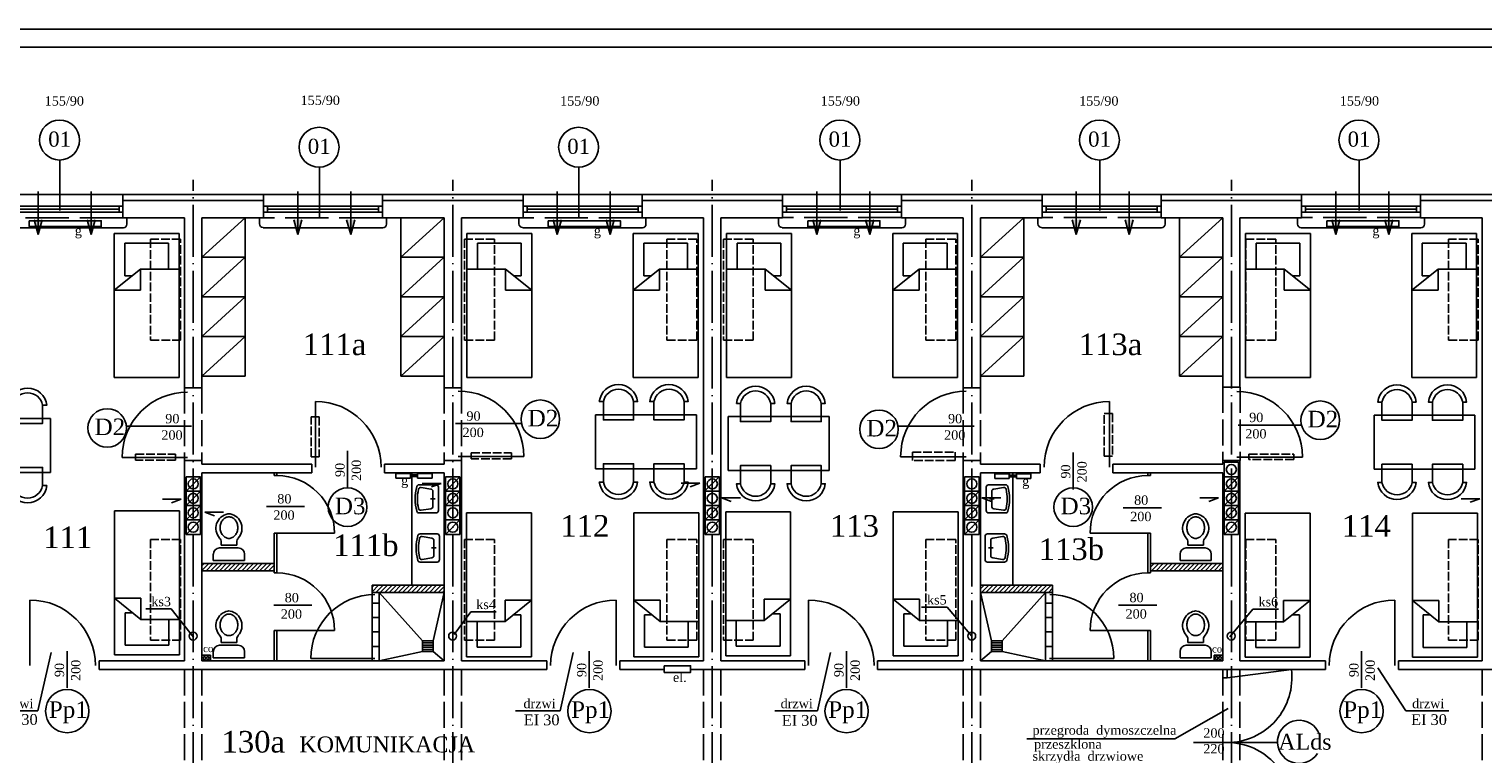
# Model space of a CAD drawing. Extents: x -4334 to 79223, y -1882 to 29514.
# Tile 28 of 60: x 39884 to 41900, y 15495 to 16502. Entities that reach past the tile are written whole.
import ezdxf

# ---------------------------------------------------------------- set-up
doc = ezdxf.new("R2010")
doc.units = 0
doc.header["$MEASUREMENT"] = 0
doc.linetypes.add('ACAD_ISO02W100', pattern=[15, 12, -3])
doc.linetypes.add('ACAD_ISO04W100', pattern=[30.5, 24, -3, 0.5, -3])
doc.layers.get('0').update_dxf_attribs({"color": 251, "linetype": 'CONTINUOUS'})
for name, color, linetype in [('CIENKIE', 251, 'CONTINUOUS'), ('NAPIS', 251, 'CONTINUOUS'), ('OSIE', 251, 'ACAD_ISO04W100'), ('PRZERYW', 251, 'ACAD_ISO02W100'), ('SCIANY', 251, 'CONTINUOUS'), ('urzadzenia', 251, 'CONTINUOUS'), ('URZĄDZENIA', 251, 'CONTINUOUS')]:
    doc.layers.add(name, color=color, linetype=linetype)
doc.styles.add('NEWROMAN', font='TIMES.TTF')
pattern_1 = [(45, (13922.019, 5982.1948), (-3.0935922, 3.0935922), [])]

# ---------------------------------------------------------------- blocks, each defined once
blk = doc.blocks.new('R056')
for p, q in [((-0.332, 0.998), (0.335, 0.998)), ((-0.332, 0.865), (-0.332, 0.998)), ((0.335, 0.998), (0.335, 0.865)), ((0.201, 0.732), (-0.199, 0.732)), ((-0.165, 0.67), (0.001, 0.67)), ((-0.165, 0.67), (-0.165, 0.607)), ((0.168, 0.67), (0.001, 0.67)), ((0.168, 0.67), (0.168, 0.607))]:
    blk.add_line(p, q)
blk.add_lwpolyline([(0.001, 0.067, 0.117514), (0.071, 0.083, 0.104443), (0.135, 0.134, 0.090071), (0.175, 0.207, 0.08201), (0.19, 0.297, 0.08201), (0.175, 0.387, 0.090071), (0.135, 0.459, 0.104443), (0.071, 0.51, 0.117514), (0.001, 0.527, 0.117514), (-0.069, 0.51, 0.104443), (-0.132, 0.459, 0.090071), (-0.172, 0.387, 0.08201), (-0.187, 0.297, 0.08201), (-0.172, 0.207, 0.090071), (-0.132, 0.134, 0.104443), (-0.069, 0.083, 0.117514)], format="xyb", close=True)
for centre, radius, start, end in [((-0.199, 0.865), 0.133, 180, 270), ((0.201, 0.865), 0.133, 270, 0), ((0.038, 0.311), 0.315, 138.639, 258.4219), ((-0.299, 0.607), 0.133, 318.639, 0), ((-0.035, 0.311), 0.315, 281.5781, 41.361), ((0.301, 0.607), 0.133, 180, 221.361), ((0.001, 0.133), 0.133, 258.4219, 281.5781)]:
    blk.add_arc(centre, radius, start, end)
blk = doc.blocks.new('R053')
for p, q in [((0, 0.608), (0, 0)), ((0.917, 0.692), (0.083, 0.692)), ((0.5, 0.575), (0.5, 0.408)), ((1, 0), (1, 0.608)), ((0.095, 0.075), (0.149, 0.421)), ((0.769, 0.492), (0.231, 0.492)), ((0.905, 0.075), (0.851, 0.421))]:
    blk.add_line(p, q)
for centre, radius, start, end in [((0.083, 0.608), 0.0833, 90, 180), ((0.917, 0.608), 0.0833, 0, 90), ((0.083, 0), 0.0833, 180, 254.047), ((0.177, 0.062), 0.0833, 171.1953, 256.9798), ((0.231, 0.408), 0.0833, 90, 171.1953), ((0.769, 0.408), 0.0833, 8.8047, 90), ((0.823, 0.062), 0.0833, 283.0202, 8.8047), ((0.5, 1.458), 1.599, 254.047, 285.953), ((0.5, 1.458), 1.516, 256.9798, 283.0202), ((0.917, 0), 0.0833, 285.953, 0)]:
    blk.add_arc(centre, radius, start, end)
blk = doc.blocks.new('A$C5B1704E3')
at = {"layer": 'CIENKIE', "ltscale": 3}
h = blk.add_hatch(color=256, dxfattribs=at)
h.paths.add_polyline_path([(5.6, 20.3), (0, 20.3), (1, 16.6), (5.6, 16.6)])
h.paths.add_polyline_path([(11.3, 20.3), (5.6, 20.3), (5.6, 16.6), (10.2, 16.6)])
h.paths.add_polyline_path([(10.2, 16.6), (5.6, 16.6), (5.6, 12.1), (9, 12.1)])
h.paths.add_polyline_path([(5.6, 16.6), (1, 16.6), (2.3, 12.1), (5.6, 12.1)])
h.paths.add_polyline_path([(5.6, 12.1), (2.3, 12.1), (5.6, 0)])
h.paths.add_polyline_path([(9, 12.1), (5.6, 12.1), (5.6, 0)])
h.paths.add_polyline_path([(79.1, 20.3), (73.4, 20.3), (74.5, 16.6), (79.1, 16.6)])
h.paths.add_polyline_path([(84.7, 20.3), (79.1, 20.3), (79.1, 16.6), (83.7, 16.6)])
h.paths.add_polyline_path([(83.7, 16.6), (79.1, 16.6), (79.1, 9.1), (81.6, 9.1)])
h.paths.add_polyline_path([(79.1, 16.6), (74.5, 16.6), (76.5, 9.1), (79.1, 9.1)])
h.paths.add_polyline_path([(79.1, 9.1), (76.5, 9.1), (79.1, 0)])
h.paths.add_polyline_path([(81.6, 9.1), (79.1, 9.1), (79.1, 0)])
for p, q in [((5.6, 59.7), (5.6, 0)), ((79.1, 59.7), (79.1, 0)), ((5.6, 0), (0, 20.3)), ((5.6, 0), (11.3, 20.3)), ((79.1, 0), (73.4, 20.3)), ((79.1, 0), (84.7, 20.3))]:
    blk.add_line(p, q, dxfattribs=at)
blk = doc.blocks.new('A$C125A6F54')
at = {"layer": 'CIENKIE', "ltscale": 3}
blk.add_blockref('A$C5B1704E3', (0, 0), dxfattribs=at)
blk = doc.blocks.new('A$C74597438')
at = {"layer": 'urzadzenia', "ltscale": 3}
for p, q in [((20, 6.5), (0, 6.5)), ((0, 6.5), (0, 0)), ((20, 6.5), (20, 0)), ((30, 4.4), (20, 4.4)), ((30, 2.1), (20, 2.1)), ((50, 6.5), (30, 6.5)), ((30, 6.5), (30, 0)), ((50, 6.5), (50, 0)), ((20, 0), (0, 0)), ((50, 0), (30, 0))]:
    blk.add_line(p, q, dxfattribs=at)
blk = doc.blocks.new('A$C783649DA')
at = {"layer": 'CIENKIE', "ltscale": 3}
for p, q in [((-1405.3, 384.4), (-1440.7, 384.4)), ((-1371.1, 344.2), (-1405.3, 384.4)), ((-2481.4, 382), (-2516.8, 382)), ((-2450.5, 342.9), (-2481.4, 382)), ((-2066.1, 378), (-2088.9, 346.3)), ((-2030.7, 378), (-2066.1, 378)), ((-1013, 343.4), (-981, 381.7)), ((-945.5, 381.7), (-981, 381.7))]:
    blk.add_line(p, q, dxfattribs=at)
for centre in [(-2451.1, 344.2), (-2091.1, 344.2), (-1371.1, 344.2), (-1011.1, 344.2)]:
    blk.add_circle(centre, 5.5, dxfattribs=at)
at = {"layer": 'NAPIS', "ltscale": 3, "style": 'NEWROMAN'}
for s, p in [('ks3', (-2509.1, 385.7)), ('ks4', (-2058.4, 381.7)), ('ks5', (-1433, 388.1)), ('ks6', (-973.2, 385.4))]:
    blk.add_text(s, height=13, dxfattribs=at).set_placement(p)

msp = doc.modelspace()

# ---------------------------------------------------------------- hatches: boundary and pattern name
at = {"layer": 'urzadzenia', "ltscale": 3}
h = msp.add_hatch(dxfattribs=at)
h.set_pattern_fill('ANSI31', color=256, scale=35, style=0)
h.set_pattern_definition(pattern_1)
h.paths.add_polyline_path([(40123.3, 15749.81), (40223.3, 15749.81), (40223.3, 15759.81), (40123.3, 15759.81)])
h = msp.add_hatch(dxfattribs=at)
h.set_pattern_fill('ANSI31', color=256, scale=35, style=0)
h.set_pattern_definition(pattern_1)
h.paths.add_polyline_path([(41539.3, 15759.81), (41439.3, 15759.81), (41439.3, 15749.81), (41539.3, 15749.81)])
h = msp.add_hatch(dxfattribs=at)
h.set_pattern_fill('ANSI31', color=256, scale=35, style=0)
h.set_pattern_definition([(45, (29154.028, 14057.416), (-3.0935922, 3.0935922), [])])
h.paths.add_polyline_path([(41203.3, 15719.81), (41303.3, 15719.81), (41303.3, 15729.81), (41203.3, 15729.81)])
at = {"layer": 'URZĄDZENIA', "ltscale": 3}
h = msp.add_hatch(dxfattribs=at)
h.set_pattern_fill('ANSI31', color=256, scale=35, style=0)
h.set_pattern_definition([(45, (13640.968, 13992.393), (-3.0935922, 3.0935922), [])])
h.paths.add_polyline_path([(40359.3, 15729.81), (40359.3, 15719.81), (40459.3, 15719.81), (40459.3, 15729.81)])

# ---------------------------------------------------------------- linework, layer by layer
at = {"layer": 'CIENKIE', "ltscale": 3}
for p, q in [((45313.56, 16501.66), (37863.56, 16501.66)), ((45288.56, 16476.66), (38063.56, 16476.66)), ((39926.3, 16249.81), (39926.3, 16319.89)), ((41008.8, 16249.81), (41008.8, 16319.89)), ((41368.8, 16249.81), (41368.8, 16319.89)), ((41728.8, 16249.81), (41728.8, 16319.89)), ((40286.3, 16239.81), (40286.3, 16309.89)), ((40646.3, 16239.81), (40646.3, 16309.89)), ((39846.3, 16271.81), (40016.3, 16271.81)), ((39848.8, 16255.67), (40013.8, 16255.67)), ((40008.3, 16255.67), (40008.3, 16247.67)), ((40013.8, 16263.81), (40208.8, 16263.81)), ((40206.3, 16271.81), (40376.3, 16271.81)), ((40208.8, 16255.67), (40373.8, 16255.67)), ((40214.3, 16255.67), (40214.3, 16247.67)), ((40368.3, 16255.67), (40368.3, 16247.67)), ((40373.8, 16263.81), (40568.8, 16263.81)), ((40566.3, 16271.81), (40736.3, 16271.81)), ((40568.8, 16255.67), (40733.8, 16255.67)), ((40574.3, 16255.67), (40574.3, 16247.67)), ((40728.3, 16255.67), (40728.3, 16247.67)), ((40733.8, 16263.81), (40928.8, 16263.81)), ((40926.3, 16271.81), (41096.3, 16271.81)), ((40928.8, 16255.67), (41093.8, 16255.67)), ((40934.3, 16255.67), (40934.3, 16247.67)), ((41088.3, 16255.67), (41088.3, 16247.67)), ((41093.8, 16263.81), (41288.8, 16263.81)), ((41286.3, 16271.81), (41456.3, 16271.81)), ((41288.8, 16255.67), (41453.8, 16255.67)), ((41294.3, 16255.67), (41294.3, 16247.67)), ((41448.3, 16255.67), (41448.3, 16247.67)), ((41453.8, 16263.81), (41648.8, 16263.81)), ((41646.3, 16271.81), (41816.3, 16271.81)), ((41648.8, 16255.67), (41813.8, 16255.67)), ((41654.3, 16255.67), (41654.3, 16247.67)), ((41808.3, 16255.67), (41808.3, 16247.67)), ((41813.8, 16263.81), (42008.8, 16263.81)), ((39848.8, 16247.67), (40013.8, 16247.67)), ((39854.3, 16251.67), (40008.3, 16251.67)), ((40019.3, 16239.81), (40019.3, 16230.81)), ((40203.09, 16240.23), (40203.09, 16231.23)), ((40208.8, 16247.67), (40373.8, 16247.67)), ((40214.3, 16251.67), (40368.3, 16251.67)), ((40379.3, 16239.81), (40379.3, 16230.81)), ((40563.09, 16240.23), (40563.09, 16231.23)), ((40568.8, 16247.67), (40733.8, 16247.67)), ((40574.3, 16251.67), (40728.3, 16251.67)), ((40739.3, 16239.81), (40739.3, 16230.81)), ((40923.09, 16240.23), (40923.09, 16231.23)), ((40928.8, 16247.67), (41093.8, 16247.67)), ((40934.3, 16251.67), (41088.3, 16251.67)), ((41099.3, 16239.81), (41099.3, 16230.81)), ((41283.09, 16240.23), (41283.09, 16231.23)), ((41288.8, 16247.67), (41453.8, 16247.67)), ((41294.3, 16251.67), (41448.3, 16251.67)), ((41459.3, 16239.81), (41459.3, 16230.81)), ((41643.3, 16239.81), (41643.3, 16230.81)), ((41648.8, 16247.67), (41813.8, 16247.67)), ((41654.3, 16251.67), (41808.3, 16251.67)), ((41819.3, 16239.81), (41819.3, 16230.81)), ((40014.3, 16225.81), (39848.3, 16225.81)), ((40374.3, 16225.81), (40208.3, 16225.81)), ((40734.3, 16225.81), (40568.3, 16225.81)), ((41094.3, 16225.81), (40928.3, 16225.81)), ((41454.3, 16225.81), (41288.3, 16225.81)), ((41814.3, 16225.81), (41648.3, 16225.81)), ((40280.82, 15893.7), (40280.82, 15984.7)), ((41382.51, 15893.7), (41382.51, 15984.7)), ((40475.16, 15953.94), (40566.65, 15953.94)), ((40018.59, 15950.35), (40108.68, 15950.35)), ((41088.98, 15950.35), (41194.47, 15950.35)), ((41560.96, 15952.03), (41648.67, 15952.03)), ((40325.33, 15864.77), (40325.33, 15916.04)), ((41331.96, 15862.66), (41331.96, 15913.93)), ((40103.5, 15906.77), (40012.5, 15906.77)), ((40479, 15908.22), (40570, 15908.22)), ((41183.6, 15908.12), (41092.6, 15908.12)), ((41559, 15907.62), (41650, 15907.62)), ((40101.3, 15860.3), (40121.3, 15880.3)), ((40461.3, 15860.3), (40481.3, 15880.3)), ((40820.66, 15860.29), (40840.66, 15880.29)), ((41541.3, 15860.3), (41561.3, 15880.3)), ((40101.3, 15840.3), (40121.3, 15860.3)), ((40428.94, 15871.01), (40455.03, 15871.01)), ((40455.03, 15871.01), (40441.63, 15866.08)), ((40461.3, 15840.3), (40481.3, 15860.3)), ((40787.9, 15871.28), (40813.99, 15871.28)), ((40813.99, 15871.28), (40800.6, 15866.34)), ((41181.3, 15840.3), (41201.3, 15860.3)), ((41541.3, 15840.3), (41561.3, 15860.3)), ((40068.62, 15849.06), (40094.71, 15849.06)), ((40094.71, 15849.06), (40081.31, 15844.13)), ((40101.3, 15820.3), (40121.3, 15840.3)), ((40212.8, 15839.14), (40265.71, 15839.14)), ((40821.3, 15820.3), (40841.3, 15840.3)), ((40870.38, 15850.94), (40844.29, 15850.94)), ((40844.29, 15850.94), (40857.69, 15846.01)), ((41181.3, 15820.3), (41201.3, 15840.3)), ((41205.36, 15850.98), (41218.75, 15846.05)), ((41231.44, 15850.98), (41205.36, 15850.98)), ((41401.34, 15837.23), (41454.25, 15837.23)), ((41507.59, 15851.05), (41533.68, 15851.05)), ((41533.68, 15851.05), (41520.28, 15846.12)), ((41541.3, 15820.3), (41561.3, 15840.3)), ((41869.99, 15849.7), (41896.08, 15849.7)), ((41896.08, 15849.7), (41882.68, 15844.76)), ((40101.3, 15800.3), (40121.3, 15820.3)), ((40127.26, 15830.99), (40140.65, 15826.06)), ((40153.35, 15830.99), (40127.26, 15830.99)), ((40461.3, 15800.3), (40481.3, 15820.3)), ((40821.3, 15800.3), (40841.3, 15820.3)), ((41181.3, 15800.3), (41201.3, 15820.3)), ((41541.3, 15800.3), (41561.3, 15820.3)), ((39884.64, 15618.1), (39884.64, 15709.1)), ((40223.06, 15701.86), (40275.98, 15701.86)), ((40697.96, 15618.1), (40697.96, 15709.1)), ((40964.64, 15618.1), (40964.64, 15709.1)), ((41394.9, 15702.01), (41447.81, 15702.01)), ((41777.96, 15618.1), (41777.96, 15709.1)), ((39895.91, 15555.27), (39914.03, 15636.13)), ((39936.16, 15587.1), (39936.16, 15638.36)), ((40123.3, 15632.81), (40135.3, 15632.81)), ((40620.39, 15555.27), (40638.51, 15636.13)), ((40660.63, 15587.1), (40660.63, 15638.36)), ((40977.11, 15555.27), (40995.22, 15636.13)), ((41017.35, 15587.1), (41017.35, 15638.36)), ((41527.3, 15632.81), (41539.3, 15632.81)), ((41527.3, 15632.81), (41527.3, 15624.81)), ((41731.74, 15587.1), (41731.74, 15638.36)), ((41545.3, 15601.31), (41634.56, 15612.81)), ((41545.3, 15601.31), (41545.3, 15612.81)), ((41793.37, 15555.27), (41754.58, 15615.13)), ((41539.3, 15601.31), (41545.3, 15601.31)), ((39895.91, 15555.27), (39837.15, 15555.27)), ((40620.39, 15555.27), (40558.4, 15555.27)), ((40977.11, 15555.27), (40917.93, 15555.27)), ((41472.94, 15516.54), (41546.77, 15558.53)), ((41853.11, 15555.27), (41793.37, 15555.27)), ((41472.94, 15516.54), (41267.46, 15516.54)), ((41498.85, 15511.31), (41615.38, 15511.31))]:
    msp.add_line(p, q, dxfattribs=at)
at = {"layer": 'CIENKIE'}
msp.add_line((40135.3, 15632.81), (40135.3, 15624.81), dxfattribs=at)
msp.add_lwpolyline([(40764.61, 15618.02), (40801.1, 15618.02), (40801.1, 15608.57), (40764.61, 15608.57)], close=True, dxfattribs=at)
at = {"layer": 'CIENKIE', "ltscale": 3}
for centre, radius in [((39925.81, 16347.6), 27.72), ((40285.81, 16337.6), 27.72), ((40645.81, 16337.6), 27.72), ((41008.31, 16347.6), 27.72), ((41368.31, 16347.6), 27.72), ((41728.31, 16347.6), 27.72), ((39991.93, 15947.95), 26.77), ((40592.72, 15960.02), 26.77), ((41062.56, 15946.07), 26.77), ((41674.6, 15958.69), 26.77), ((40325.25, 15838.09), 26.77), ((41331.88, 15838.09), 26.77), ((40126.81, 15628.6), 2), ((40131.58, 15628.6), 2), ((41530.81, 15628.6), 2), ((41535.58, 15628.6), 2), ((39936.44, 15554.96), 30), ((40660.92, 15554.96), 30), ((41017.63, 15554.96), 30), ((41732.02, 15554.96), 30)]:
    msp.add_circle(centre, radius, dxfattribs=at)
at = {"layer": 'CIENKIE'}
for centre in [(41551.3, 15890.3), (40111.3, 15870.3), (40471.3, 15870.3), (41191.3, 15870.3), (41551.3, 15870.3), (40111.3, 15850.3), (40471.3, 15850.3), (41191.3, 15850.3), (41551.3, 15850.3), (40111.3, 15830.3), (40471.3, 15830.3), (41191.3, 15830.3), (41551.3, 15830.3), (40111.3, 15810.3), (40471.3, 15810.3), (41191.3, 15810.3), (41551.3, 15810.3)]:
    msp.add_circle(centre, 7, dxfattribs=at)
at = {"layer": 'CIENKIE', "ltscale": 2}
for centre in [(40831.3, 15870.3), (40831.3, 15850.3), (40831.3, 15830.3), (40831.3, 15810.3)]:
    msp.add_circle(centre, 7, dxfattribs=at)
at = {"layer": 'CIENKIE', "ltscale": 3}
for centre, radius, start, end in [((40014.3, 16230.81), 5, 270, 0), ((40208.09, 16231.23), 5, 180, 270), ((40374.3, 16230.81), 5, 270, 0), ((40568.09, 16231.23), 5, 180, 270), ((40734.3, 16230.81), 5, 270, 0), ((40928.09, 16231.23), 5, 180, 270), ((41094.3, 16230.81), 5, 270, 0), ((41288.09, 16231.23), 5, 180, 270), ((41454.3, 16230.81), 5, 270, 0), ((41648.3, 16230.81), 5, 180, 270), ((41814.3, 16230.81), 5, 270, 0), ((40103.5, 15906.77), 91, 90, 180), ((40479, 15908.22), 91, 0, 90), ((41183.6, 15908.12), 91, 90, 180), ((41559, 15907.62), 91, 0, 90), ((40280.82, 15893.7), 91, 0, 90), ((41382.51, 15893.7), 91, 90, 180), ((39884.64, 15618.1), 91, 360, 90), ((40697.96, 15618.1), 91, 90, 180), ((40964.64, 15618.1), 91, 360, 90), ((41777.96, 15618.1), 91, 90, 180), ((41545.3, 15601.31), 90, 270, 7.3412), ((41645.37, 15512.19), 30, 19.91813, 327.73737), ((41545.3, 15421.31), 90, 352.6588, 90)]:
    msp.add_arc(centre, radius, start, end, dxfattribs=at)
at = {"layer": 'OSIE', "ltscale": 3}
for p, q in [((40111.3, 14538.61), (40111.3, 16292.34)), ((40471.3, 14538.61), (40471.3, 16292.34)), ((40831.3, 14538.61), (40831.3, 16292.34)), ((41191.3, 14538.61), (41191.3, 16292.34)), ((41551.3, 14538.61), (41551.3, 16292.34))]:
    msp.add_line(p, q, dxfattribs=at)
at = {"layer": 'PRZERYW', "ltscale": 5}
for p, q in [((40013.8, 16239.81), (39848.8, 16239.81)), ((40373.8, 16239.81), (40208.8, 16239.81)), ((40733.8, 16239.81), (40568.8, 16239.81)), ((41093.8, 16240.23), (40928.8, 16240.23)), ((41453.8, 16240.23), (41288.8, 16240.23)), ((41813.8, 16240.23), (41648.8, 16240.23))]:
    msp.add_line(p, q, dxfattribs=at)
at = {"layer": 'PRZERYW', "ltscale": 3}
for p, q in [((40099.2, 16003.81), (40099.2, 15902.81)), ((40123.2, 16003.81), (40123.2, 15902.81)), ((40459.3, 16003.81), (40459.3, 15902.81)), ((40483.3, 16003.81), (40483.3, 15902.81)), ((41179.41, 16003.81), (41179.41, 15902.81)), ((41203.3, 16003.81), (41203.3, 15902.81)), ((41539.3, 16004.79), (41539.3, 15902.81)), ((41563.55, 16004.79), (41563.55, 15902.81)), ((40099.3, 15612.81), (40099.3, 15409.81)), ((40123.3, 15612.81), (40123.3, 15409.81)), ((40459.3, 15612.81), (40459.3, 15409.81)), ((40483.3, 15612.81), (40483.3, 15409.81)), ((40819.3, 15612.81), (40819.3, 15409.81)), ((40843.3, 15612.81), (40843.3, 15409.81)), ((41179.3, 15612.81), (41179.3, 15409.81)), ((41203.3, 15612.81), (41203.3, 15409.81)), ((41539.3, 15612.81), (41539.3, 15409.81)), ((41563.3, 15612.81), (41563.3, 15409.81)), ((41899.3, 15612.81), (41899.3, 15409.81))]:
    msp.add_line(p, q, dxfattribs=at)
at = {"layer": 'PRZERYW'}
for points in [[(40093.59, 16209.81), (40052.09, 16209.81), (40052.09, 16069.81), (40093.59, 16069.81)], [(40529.19, 16209.81), (40487.69, 16209.81), (40487.69, 16069.81), (40529.19, 16069.81)], [(40809.95, 16209.81), (40768.45, 16209.81), (40768.45, 16069.81), (40809.95, 16069.81)], [(40888.22, 16209.81), (40846.72, 16209.81), (40846.72, 16069.81), (40888.22, 16069.81)], [(41168.98, 16209.81), (41127.48, 16209.81), (41127.48, 16069.81), (41168.98, 16069.81)], [(41613.09, 16209.81), (41571.59, 16209.81), (41571.59, 16069.81), (41613.09, 16069.81)], [(41893.85, 16209.81), (41852.35, 16209.81), (41852.35, 16069.81), (41893.85, 16069.81)], [(40275.06, 15963.27), (40285.98, 15963.27), (40285.98, 15907.81), (40275.06, 15907.81)], [(41374.82, 15967.96), (41386.38, 15967.96), (41386.38, 15908.74), (41374.82, 15908.74)], [(40496.92, 15913.62), (40552.54, 15913.62), (40552.54, 15905.07), (40496.92, 15905.07)], [(41108.85, 15914.52), (41168.12, 15914.52), (41168.12, 15902.96), (41108.85, 15902.96)], [(40031.09, 15911.81), (40086.71, 15911.81), (40086.71, 15903.25), (40031.09, 15903.25)], [(41575.74, 15911.63), (41637.89, 15911.63), (41637.89, 15904.4), (41575.74, 15904.4)], [(40093.59, 15793.2), (40052.09, 15793.2), (40052.09, 15653.2), (40093.59, 15653.2)], [(40529.19, 15793.2), (40487.69, 15793.2), (40487.69, 15653.2), (40529.19, 15653.2)], [(40809.95, 15793.2), (40768.45, 15793.2), (40768.45, 15653.2), (40809.95, 15653.2)], [(40888.22, 15793.2), (40846.72, 15793.2), (40846.72, 15653.2), (40888.22, 15653.2)], [(41168.98, 15793.2), (41127.48, 15793.2), (41127.48, 15653.2), (41168.98, 15653.2)], [(41613.09, 15793.2), (41571.59, 15793.2), (41571.59, 15653.2), (41613.09, 15653.2)], [(41893.85, 15793.2), (41852.35, 15793.2), (41852.35, 15653.2), (41893.85, 15653.2)]]:
    msp.add_lwpolyline(points, close=True, dxfattribs=at)
at = {"layer": 'SCIANY', "ltscale": 3}
for p, q in [((40013.8, 16271.81), (40208.8, 16271.81)), ((40013.8, 16271.81), (40013.8, 16239.81)), ((40208.8, 16271.81), (40208.8, 16239.81)), ((40373.8, 16271.81), (40373.8, 16239.81)), ((40376.3, 16271.81), (40566.3, 16271.81)), ((40568.8, 16271.81), (40568.8, 16239.81)), ((40733.8, 16271.81), (40733.8, 16239.81)), ((40736.3, 16271.81), (40928.8, 16271.81)), ((40928.8, 16271.81), (40928.8, 16239.81)), ((41093.8, 16271.81), (41093.8, 16239.81)), ((41096.3, 16271.81), (41288.8, 16271.81)), ((41288.8, 16271.81), (41288.8, 16239.81)), ((41453.8, 16271.81), (41453.8, 16239.81)), ((41456.3, 16271.81), (41648.8, 16271.81)), ((41648.8, 16271.81), (41648.8, 16239.81)), ((41813.8, 16271.81), (42008.8, 16271.81)), ((41813.8, 16271.81), (41813.8, 16239.81)), ((40013.8, 16239.81), (40099.3, 16239.81)), ((40123.3, 16239.81), (40208.8, 16239.81)), ((40373.8, 16239.81), (40459.3, 16239.81)), ((40483.3, 16239.81), (40568.8, 16239.81)), ((40736.3, 16239.81), (40819.3, 16239.81)), ((40843.3, 16239.81), (40928.8, 16239.81)), ((41093.8, 16239.81), (41179.3, 16239.81)), ((41203.3, 16239.81), (41288.8, 16239.81)), ((41453.8, 16239.81), (41539.3, 16239.81)), ((41563.3, 16239.81), (41648.8, 16239.81)), ((41813.8, 16239.81), (41899.3, 16239.81)), ((40123.3, 16003.81), (40099.3, 16003.81)), ((40459.3, 16003.81), (40483.3, 16003.81)), ((41203.3, 16003.81), (41179.3, 16003.81)), ((41539.3, 16004.79), (41563.3, 16004.79)), ((40123.3, 15902.81), (40099.3, 15902.81)), ((40275.56, 15897.81), (40123.3, 15897.81)), ((40275.56, 15885.81), (40275.56, 15897.81)), ((40376.56, 15885.81), (40376.56, 15897.81)), ((40459.3, 15897.81), (40376.56, 15897.81)), ((40483.3, 15902.81), (40459.3, 15902.81)), ((41203.3, 15902.81), (41179.41, 15902.81)), ((41286.04, 15897.81), (41203.3, 15897.81)), ((41286.04, 15885.81), (41286.04, 15897.81)), ((41387.04, 15885.81), (41387.04, 15897.81)), ((41539.3, 15897.81), (41387.04, 15897.81)), ((41563.55, 15902.81), (41539.3, 15902.81)), ((40275.56, 15885.81), (40123.3, 15885.81)), ((40459.3, 15885.81), (40376.56, 15885.81)), ((41286.04, 15885.81), (41203.3, 15885.81)), ((41539.3, 15885.81), (41387.04, 15885.81)), ((40123.3, 15759.81), (40223.3, 15759.81)), ((41439.3, 15759.81), (41539.3, 15759.81)), ((40123.3, 15749.81), (40223.3, 15749.81)), ((41439.3, 15749.81), (41539.3, 15749.81)), ((40359.3, 15729.81), (40459.3, 15729.81)), ((40359.3, 15719.81), (40459.3, 15719.81)), ((41303.3, 15729.81), (41203.3, 15729.81)), ((41303.3, 15719.81), (41203.3, 15719.81)), ((39980.64, 15624.81), (39980.64, 15612.81)), ((39980.64, 15624.81), (40099.3, 15624.81)), ((39980.64, 15612.81), (40601.96, 15612.81)), ((40123.3, 15624.81), (40459.3, 15624.81)), ((40483.3, 15624.81), (40601.96, 15624.81)), ((40601.96, 15624.81), (40601.96, 15612.81)), ((40702.96, 15624.81), (40702.96, 15612.81)), ((40702.96, 15624.81), (40819.3, 15624.81)), ((40702.96, 15612.81), (40764.61, 15612.81)), ((40801.1, 15612.81), (40959.64, 15612.81)), ((40843.3, 15624.81), (40959.64, 15624.81)), ((40959.64, 15624.81), (40959.64, 15612.81)), ((41060.64, 15624.81), (41060.64, 15612.81)), ((41060.64, 15624.81), (41179.3, 15624.81)), ((41060.64, 15612.81), (41681.96, 15612.81)), ((41203.3, 15624.81), (41539.3, 15624.81)), ((41563.3, 15624.81), (41681.96, 15624.81)), ((41681.96, 15624.81), (41681.96, 15612.81)), ((41782.96, 15624.81), (41782.96, 15612.81)), ((41782.96, 15624.81), (41899.3, 15624.81)), ((41782.96, 15612.81), (42039.64, 15612.81))]:
    msp.add_line(p, q, dxfattribs=at)
at = {"layer": 'SCIANY'}
for p, q in [((40099.3, 16003.81), (40099.3, 16239.81)), ((40123.3, 16003.81), (40123.3, 16239.81)), ((40459.3, 16003.81), (40459.3, 16239.81)), ((40483.3, 16003.81), (40483.3, 16239.81)), ((40819.3, 15624.81), (40819.3, 16239.81)), ((40843.3, 15624.81), (40843.3, 16239.81)), ((41179.3, 16003.81), (41179.3, 16239.81)), ((41203.3, 16003.81), (41203.3, 16239.81)), ((41539.3, 16004.79), (41539.3, 16239.81)), ((41563.3, 16004.79), (41563.3, 16239.81)), ((41899.3, 15624.81), (41899.3, 16239.81)), ((40099.3, 15624.81), (40099.3, 15902.81)), ((40123.3, 15897.81), (40123.3, 15902.81)), ((40459.3, 15897.81), (40459.3, 15902.81)), ((40483.3, 15624.81), (40483.3, 15902.81)), ((41179.3, 15624.81), (41179.3, 15902.81)), ((41203.3, 15897.81), (41203.3, 15902.81)), ((41539.3, 15897.81), (41539.3, 15902.81)), ((41563.3, 15624.81), (41563.3, 15902.81)), ((40123.3, 15624.81), (40123.3, 15885.81)), ((40459.3, 15624.81), (40459.3, 15885.81)), ((41203.3, 15624.81), (41203.3, 15885.81)), ((41539.3, 15624.81), (41539.3, 15885.81)), ((40223.3, 15749.81), (40223.3, 15759.81)), ((41439.3, 15749.81), (41439.3, 15759.81)), ((40359.3, 15719.81), (40359.3, 15729.81)), ((41303.3, 15719.81), (41303.3, 15729.81))]:
    msp.add_line(p, q, dxfattribs=at)
at = {"layer": 'urzadzenia', "ltscale": 3}
for p, q in [((40123.3, 16184.81), (40183.3, 16239.81)), ((40399.3, 16184.81), (40459.3, 16239.81)), ((41203.3, 16184.81), (41263.3, 16239.81)), ((41479.3, 16184.81), (41539.3, 16239.81)), ((40001.59, 16217.81), (40091.59, 16217.81)), ((40581.01, 16217.81), (40491.01, 16217.81)), ((40721.59, 16217.81), (40811.59, 16217.81)), ((40941.01, 16217.81), (40851.01, 16217.81)), ((41081.59, 16217.81), (41171.59, 16217.81)), ((41661.01, 16217.81), (41571.01, 16217.81)), ((41801.59, 16217.81), (41891.59, 16217.81)), ((40016.24, 16204.29), (40076.94, 16204.29)), ((40566.36, 16204.29), (40505.66, 16204.29)), ((40736.24, 16204.29), (40796.94, 16204.29)), ((40926.36, 16204.29), (40865.66, 16204.29)), ((41096.24, 16204.29), (41156.94, 16204.29)), ((41646.36, 16204.29), (41585.66, 16204.29)), ((41816.24, 16204.29), (41876.94, 16204.29)), ((40123.3, 16129.81), (40183.3, 16184.81)), ((40123.3, 16184.81), (40183.3, 16184.81)), ((40399.3, 16129.81), (40459.3, 16184.81)), ((40399.3, 16184.81), (40459.3, 16184.81)), ((41203.3, 16129.81), (41263.3, 16184.81)), ((41203.3, 16184.81), (41263.3, 16184.81)), ((41479.3, 16129.81), (41539.3, 16184.81)), ((41479.3, 16184.81), (41539.3, 16184.81)), ((40001.59, 16139.14), (40038.16, 16168.58)), ((40016.24, 16159.24), (40026.56, 16159.24)), ((40038.16, 16168.58), (40091.59, 16168.58)), ((40038.16, 16168.58), (40038.16, 16139.14)), ((40544.44, 16168.58), (40491.01, 16168.58)), ((40544.44, 16168.58), (40544.44, 16139.14)), ((40581.01, 16139.14), (40544.44, 16168.58)), ((40566.36, 16159.24), (40556.04, 16159.24)), ((40721.59, 16139.14), (40758.16, 16168.58)), ((40736.24, 16159.24), (40746.56, 16159.24)), ((40758.16, 16168.58), (40758.16, 16139.14)), ((40758.16, 16168.58), (40811.59, 16168.58)), ((40904.44, 16168.58), (40851.01, 16168.58)), ((40941.01, 16139.14), (40904.44, 16168.58)), ((40904.44, 16168.58), (40904.44, 16139.14)), ((40926.36, 16159.24), (40916.04, 16159.24)), ((41081.59, 16139.14), (41118.16, 16168.58)), ((41096.24, 16159.24), (41106.56, 16159.24)), ((41118.16, 16168.58), (41171.59, 16168.58)), ((41118.16, 16168.58), (41118.16, 16139.14)), ((41624.44, 16168.58), (41571.01, 16168.58)), ((41624.44, 16168.58), (41624.44, 16139.14)), ((41661.01, 16139.14), (41624.44, 16168.58)), ((41646.36, 16159.24), (41636.04, 16159.24)), ((41801.59, 16139.14), (41838.16, 16168.58)), ((41816.24, 16159.24), (41826.56, 16159.24)), ((41838.16, 16168.58), (41838.16, 16139.14)), ((41838.16, 16168.58), (41891.59, 16168.58)), ((40001.59, 16139.14), (40038.16, 16139.14)), ((40581.01, 16139.14), (40544.44, 16139.14)), ((40721.59, 16139.14), (40758.16, 16139.14)), ((40941.01, 16139.14), (40904.44, 16139.14)), ((41081.59, 16139.14), (41118.16, 16139.14)), ((41661.01, 16139.14), (41624.44, 16139.14)), ((41801.59, 16139.14), (41838.16, 16139.14)), ((40123.3, 16074.81), (40183.3, 16129.81)), ((40123.3, 16129.81), (40183.3, 16129.81)), ((40399.3, 16074.81), (40459.3, 16129.81)), ((40399.3, 16129.81), (40459.3, 16129.81)), ((41203.3, 16074.81), (41263.3, 16129.81)), ((41203.3, 16129.81), (41263.3, 16129.81)), ((41479.3, 16074.81), (41539.3, 16129.81)), ((41479.3, 16129.81), (41539.3, 16129.81)), ((40123.3, 16019.81), (40183.3, 16074.81)), ((40123.3, 16074.81), (40183.3, 16074.81)), ((40399.3, 16019.81), (40459.3, 16074.81)), ((40399.3, 16074.81), (40459.3, 16074.81)), ((41203.3, 16019.81), (41263.3, 16074.81)), ((41203.3, 16074.81), (41263.3, 16074.81)), ((41479.3, 16019.81), (41539.3, 16074.81)), ((41479.3, 16074.81), (41539.3, 16074.81)), ((40001.59, 16017.81), (40091.59, 16017.81)), ((40123.3, 16019.81), (40183.3, 16019.81)), ((40399.3, 16019.81), (40459.3, 16019.81)), ((40581.01, 16017.81), (40491.01, 16017.81)), ((40721.59, 16017.81), (40811.59, 16017.81)), ((40941.01, 16017.81), (40851.01, 16017.81)), ((41081.59, 16017.81), (41171.59, 16017.81)), ((41203.3, 16019.81), (41263.3, 16019.81)), ((41479.3, 16019.81), (41539.3, 16019.81)), ((41661.01, 16017.81), (41571.01, 16017.81)), ((41801.59, 16017.81), (41891.59, 16017.81)), ((39913.39, 15961.2), (39773.39, 15961.2)), ((39913.39, 15961.2), (39913.39, 15886.2)), ((40669.22, 15966.2), (40809.22, 15966.2)), ((40669.22, 15966.2), (40669.22, 15891.2)), ((40809.22, 15966.2), (40809.22, 15891.2)), ((40993.39, 15963.73), (40853.39, 15963.73)), ((40853.39, 15963.73), (40853.39, 15888.73)), ((40993.39, 15963.73), (40993.39, 15888.73)), ((41749.22, 15965.69), (41749.22, 15890.69)), ((41749.22, 15965.69), (41889.22, 15965.69)), ((41889.22, 15965.69), (41889.22, 15890.69)), ((41541.3, 15900.3), (41541.3, 15800.3)), ((41561.3, 15900.3), (41561.3, 15800.3)), ((39913.39, 15886.2), (39773.39, 15886.2)), ((40101.3, 15880.3), (40101.3, 15800.3)), ((40121.3, 15880.3), (40121.3, 15800.3)), ((40223.3, 15881.81), (40227.3, 15881.81)), ((40461.3, 15880.3), (40461.3, 15800.3)), ((40481.3, 15880.3), (40481.3, 15800.3)), ((40669.22, 15891.2), (40809.22, 15891.2)), ((40821.3, 15880.3), (40821.3, 15800.3)), ((40841.3, 15880.3), (40841.3, 15800.3)), ((40993.39, 15888.73), (40853.39, 15888.73)), ((41181.3, 15880.3), (41181.3, 15800.3)), ((41201.34, 15880.3), (41201.34, 15800.3)), ((41435.3, 15881.81), (41439.3, 15881.81)), ((41749.22, 15890.69), (41889.22, 15890.69)), ((40002.15, 15832.87), (40092.15, 15832.87)), ((40580.45, 15830.24), (40490.45, 15830.24)), ((40722.64, 15830.24), (40812.64, 15830.24)), ((40939.96, 15831.54), (40849.96, 15831.54)), ((41082.15, 15831.54), (41172.15, 15831.54)), ((41660.45, 15829.83), (41570.45, 15829.83)), ((41802.64, 15829.83), (41892.64, 15829.83)), ((40223.3, 15801.81), (40307.3, 15801.81)), ((41439.3, 15801.81), (41355.3, 15801.81)), ((40223.3, 15746.81), (40227.3, 15746.81)), ((41435.3, 15746.81), (41439.3, 15746.81)), ((40002.15, 15711.55), (40038.72, 15682.1)), ((40002.15, 15711.55), (40038.72, 15711.55)), ((40038.72, 15682.1), (40038.72, 15711.55)), ((40016.8, 15691.44), (40027.12, 15691.44)), ((40359.3, 15704.81), (40369.3, 15704.81)), ((40543.88, 15679.47), (40543.88, 15708.91)), ((40580.45, 15708.91), (40543.88, 15679.47)), ((40580.45, 15708.91), (40543.88, 15708.91)), ((40722.64, 15708.91), (40759.21, 15679.47)), ((40722.64, 15708.91), (40759.21, 15708.91)), ((40759.21, 15679.47), (40759.21, 15708.91)), ((40939.96, 15710.21), (40903.39, 15680.76)), ((40903.39, 15680.76), (40903.39, 15710.21)), ((40939.96, 15710.21), (40903.39, 15710.21)), ((41082.15, 15710.21), (41118.72, 15680.76)), ((41082.15, 15710.21), (41118.72, 15710.21)), ((41118.72, 15680.76), (41118.72, 15710.21)), ((41303.3, 15704.81), (41293.3, 15704.81)), ((41623.88, 15679.06), (41623.88, 15708.5)), ((41660.45, 15708.5), (41623.88, 15679.06)), ((41660.45, 15708.5), (41623.88, 15708.5)), ((41802.64, 15708.5), (41839.21, 15679.06)), ((41802.64, 15708.5), (41839.21, 15708.5)), ((41839.21, 15679.06), (41839.21, 15708.5)), ((40038.72, 15682.1), (40092.15, 15682.1)), ((40359.3, 15684.81), (40369.3, 15684.81)), ((40543.88, 15679.47), (40490.45, 15679.47)), ((40565.8, 15688.81), (40555.48, 15688.81)), ((40737.29, 15688.81), (40747.61, 15688.81)), ((40759.21, 15679.47), (40812.64, 15679.47)), ((40903.39, 15680.76), (40849.96, 15680.76)), ((40925.31, 15690.1), (40914.99, 15690.1)), ((41096.8, 15690.1), (41107.12, 15690.1)), ((41118.72, 15680.76), (41172.15, 15680.76)), ((41303.3, 15684.81), (41293.3, 15684.81)), ((41623.88, 15679.06), (41570.45, 15679.06)), ((41645.8, 15688.4), (41635.48, 15688.4)), ((41817.29, 15688.4), (41827.61, 15688.4)), ((41839.21, 15679.06), (41892.64, 15679.06)), ((40223.3, 15666.81), (40307.3, 15666.81)), ((40359.3, 15664.81), (40369.3, 15664.81)), ((40429.14, 15637.56), (40429.14, 15652.56)), ((40429.14, 15652.56), (40444.14, 15652.56)), ((40444.14, 15637.56), (40444.14, 15652.56)), ((41233.46, 15652.56), (41218.46, 15652.56)), ((41218.46, 15637.56), (41218.46, 15652.56)), ((41233.46, 15637.56), (41233.46, 15652.56)), ((41303.3, 15664.81), (41293.3, 15664.81)), ((41439.3, 15666.81), (41355.3, 15666.81)), ((40002.15, 15632.87), (40092.15, 15632.87)), ((40016.8, 15646.39), (40077.5, 15646.39)), ((40359.3, 15644.81), (40369.3, 15644.81)), ((40429.14, 15649.56), (40444.14, 15649.56)), ((40429.14, 15646.56), (40444.14, 15646.56)), ((40429.14, 15643.56), (40444.14, 15643.56)), ((40429.14, 15640.56), (40444.14, 15640.56)), ((40429.14, 15637.56), (40444.14, 15637.56)), ((40580.45, 15630.24), (40490.45, 15630.24)), ((40565.8, 15643.76), (40505.1, 15643.76)), ((40722.64, 15630.24), (40812.64, 15630.24)), ((40737.29, 15643.76), (40797.99, 15643.76)), ((40939.96, 15631.54), (40849.96, 15631.54)), ((40925.31, 15645.05), (40864.62, 15645.05)), ((41082.15, 15631.54), (41172.15, 15631.54)), ((41096.8, 15645.05), (41157.5, 15645.05)), ((41233.46, 15649.56), (41218.46, 15649.56)), ((41233.46, 15646.56), (41218.46, 15646.56)), ((41233.46, 15643.56), (41218.46, 15643.56)), ((41233.46, 15640.56), (41218.46, 15640.56)), ((41233.46, 15637.56), (41218.46, 15637.56)), ((41303.3, 15644.81), (41293.3, 15644.81)), ((41645.8, 15643.35), (41585.1, 15643.35)), ((41817.29, 15643.35), (41877.99, 15643.35)), ((40274.29, 15627.81), (40363.29, 15627.81)), ((41388.31, 15627.81), (41298.85, 15627.81)), ((41660.45, 15629.83), (41570.45, 15629.83)), ((41802.64, 15629.83), (41892.64, 15629.83))]:
    msp.add_line(p, q, dxfattribs=at)
at = {"layer": 'urzadzenia'}
for p, q in [((40183.3, 16239.81), (40183.3, 16019.81)), ((40399.3, 16239.81), (40399.3, 16019.81)), ((41263.3, 16239.81), (41263.3, 16019.81)), ((41479.3, 16239.81), (41479.3, 16019.81)), ((40001.59, 16217.81), (40001.59, 16017.81)), ((40091.59, 16217.81), (40091.59, 16017.81)), ((40491.01, 16217.81), (40491.01, 16017.81)), ((40581.01, 16217.81), (40581.01, 16017.81)), ((40721.59, 16217.81), (40721.59, 16017.81)), ((40811.59, 16217.81), (40811.59, 16017.81)), ((40851.01, 16217.81), (40851.01, 16017.81)), ((40941.01, 16217.81), (40941.01, 16017.81)), ((41081.59, 16217.81), (41081.59, 16017.81)), ((41171.59, 16217.81), (41171.59, 16017.81)), ((41571.01, 16217.81), (41571.01, 16017.81)), ((41661.01, 16217.81), (41661.01, 16017.81)), ((41801.59, 16217.81), (41801.59, 16017.81)), ((41891.59, 16217.81), (41891.59, 16017.81)), ((40016.24, 16204.29), (40016.24, 16159.24)), ((40076.94, 16204.29), (40076.94, 16168.58)), ((40505.66, 16204.29), (40505.66, 16168.58)), ((40566.36, 16204.29), (40566.36, 16159.24)), ((40736.24, 16204.29), (40736.24, 16159.24)), ((40796.94, 16204.29), (40796.94, 16168.58)), ((40865.66, 16204.29), (40865.66, 16168.58)), ((40926.36, 16204.29), (40926.36, 16159.24)), ((41096.24, 16204.29), (41096.24, 16159.24)), ((41156.94, 16204.29), (41156.94, 16168.58)), ((41585.66, 16204.29), (41585.66, 16168.58)), ((41646.36, 16204.29), (41646.36, 16159.24)), ((41816.24, 16204.29), (41816.24, 16159.24)), ((41876.94, 16204.29), (41876.94, 16168.58)), ((41541.3, 15900.3), (41561.3, 15900.3)), ((40101.3, 15880.3), (40121.3, 15880.3)), ((40223.3, 15885.81), (40223.3, 15881.81)), ((40227.3, 15884.81), (40227.3, 15881.81)), ((40414.3, 15885.81), (40414.3, 15729.81)), ((40461.3, 15880.3), (40481.3, 15880.3)), ((41181.3, 15880.3), (41201.3, 15880.3)), ((41248.3, 15885.81), (41248.3, 15729.81)), ((41435.3, 15884.81), (41435.3, 15881.81)), ((41439.3, 15884.81), (41439.3, 15881.81)), ((41541.3, 15880.3), (41561.3, 15880.3)), ((40101.3, 15860.3), (40121.3, 15860.3)), ((40461.3, 15860.3), (40481.3, 15860.3)), ((41181.3, 15860.3), (41201.3, 15860.3)), ((41541.3, 15860.3), (41561.3, 15860.3)), ((40002.15, 15632.87), (40002.15, 15832.87)), ((40092.15, 15632.87), (40092.15, 15832.87)), ((40101.3, 15840.3), (40121.3, 15840.3)), ((40461.3, 15840.3), (40481.3, 15840.3)), ((41181.3, 15840.3), (41201.3, 15840.3)), ((41541.3, 15840.3), (41561.3, 15840.3)), ((40101.3, 15820.3), (40121.3, 15820.3)), ((40461.3, 15820.3), (40481.3, 15820.3)), ((40490.45, 15630.24), (40490.45, 15830.24)), ((40580.45, 15630.24), (40580.45, 15830.24)), ((40722.64, 15630.24), (40722.64, 15830.24)), ((40812.64, 15630.24), (40812.64, 15830.24)), ((40849.96, 15631.54), (40849.96, 15831.54)), ((40939.96, 15631.54), (40939.96, 15831.54)), ((41082.15, 15631.54), (41082.15, 15831.54)), ((41172.15, 15631.54), (41172.15, 15831.54)), ((41181.3, 15820.3), (41201.3, 15820.3)), ((41541.3, 15820.3), (41561.3, 15820.3)), ((41570.45, 15629.83), (41570.45, 15829.83)), ((41660.45, 15629.83), (41660.45, 15829.83)), ((41802.64, 15629.83), (41802.64, 15829.83)), ((41892.64, 15629.83), (41892.64, 15829.83)), ((40101.3, 15800.3), (40121.3, 15800.3)), ((40223.3, 15801.81), (40223.3, 15759.81)), ((40227.3, 15801.81), (40227.3, 15746.81)), ((40461.3, 15800.3), (40481.3, 15800.3)), ((41181.3, 15800.3), (41201.3, 15800.3)), ((41435.3, 15801.81), (41435.3, 15746.81)), ((41439.3, 15801.81), (41439.3, 15759.81)), ((41541.3, 15800.3), (41561.3, 15800.3)), ((40223.3, 15749.81), (40223.3, 15746.81)), ((41439.3, 15749.81), (41439.3, 15746.81)), ((40016.8, 15646.39), (40016.8, 15691.44)), ((40077.5, 15646.39), (40077.5, 15682.1)), ((40505.1, 15643.76), (40505.1, 15679.47)), ((40565.8, 15643.76), (40565.8, 15688.81)), ((40737.29, 15643.76), (40737.29, 15688.81)), ((40797.99, 15643.76), (40797.99, 15679.47)), ((40864.62, 15645.05), (40864.62, 15680.76)), ((40925.31, 15645.05), (40925.31, 15690.1)), ((41096.8, 15645.05), (41096.8, 15690.1)), ((41157.5, 15645.05), (41157.5, 15680.76)), ((41585.1, 15643.35), (41585.1, 15679.06)), ((41645.8, 15643.35), (41645.8, 15688.4)), ((41817.29, 15643.35), (41817.29, 15688.4)), ((41877.99, 15643.35), (41877.99, 15679.06)), ((40223.3, 15666.81), (40223.3, 15624.81)), ((40227.3, 15666.81), (40227.3, 15624.81)), ((41435.3, 15666.81), (41435.3, 15624.81)), ((41439.3, 15666.81), (41439.3, 15624.81))]:
    msp.add_line(p, q, dxfattribs=at)
at = {"layer": 'urzadzenia', "ltscale": 2}
for p, q in [((40821.3, 15880.3), (40841.3, 15880.3)), ((40821.3, 15860.3), (40841.3, 15860.3)), ((40821.3, 15840.3), (40841.3, 15840.3)), ((40821.3, 15820.3), (40841.3, 15820.3)), ((40821.3, 15800.3), (40841.3, 15800.3))]:
    msp.add_line(p, q, dxfattribs=at)
at = {"layer": 'urzadzenia'}
for points in [[(39883.73, 16235.57), (39983.73, 16235.57), (39983.73, 16227.57), (39883.73, 16227.57)], [(40603.73, 16235.57), (40703.73, 16235.57), (40703.73, 16227.57), (40603.73, 16227.57)], [(40963.73, 16235.57), (41063.73, 16235.57), (41063.73, 16227.57), (40963.73, 16227.57)], [(41683.73, 16235.57), (41783.73, 16235.57), (41783.73, 16227.57), (41683.73, 16227.57)]]:
    msp.add_lwpolyline(points, close=True, dxfattribs=at)
at = {"layer": 'URZĄDZENIA', "ltscale": 3}
for p, q in [((40733.8, 16239.81), (40739.3, 16239.81)), ((40359.3, 15719.81), (40359.3, 15624.81)), ((40429.14, 15652.56), (40369.3, 15719.81)), ((40369.3, 15719.81), (40369.3, 15624.81)), ((40444.14, 15652.56), (40459.3, 15719.81)), ((41218.46, 15652.56), (41203.3, 15719.81)), ((41233.46, 15652.56), (41293.3, 15719.81)), ((41293.3, 15719.81), (41293.3, 15624.81)), ((41303.3, 15719.81), (41303.3, 15624.81)), ((40429.14, 15637.56), (40369.3, 15624.81)), ((40444.14, 15637.56), (40459.3, 15624.81)), ((41218.46, 15637.56), (41203.3, 15624.81)), ((41233.46, 15637.56), (41293.3, 15624.81))]:
    msp.add_line(p, q, dxfattribs=at)
at = {"layer": 'URZĄDZENIA'}
for points in [[(39860.41, 15979.5), (39855.01, 15979.5, -0.8950139), (39908.08, 15979.5), (39902.37, 15979.5, 0.8255392), (39860.48, 15979.47), (39860.48, 15954.22), (39902.37, 15954.22), (39902.37, 15979.5)], [(40722.19, 15984.51), (40727.59, 15984.51, 0.8950139), (40674.52, 15984.51), (40680.23, 15984.51, -0.8255392), (40722.12, 15984.47), (40722.12, 15959.22), (40680.23, 15959.22), (40680.23, 15984.51)], [(40792.3, 15984.51), (40797.7, 15984.51, 0.8950139), (40744.63, 15984.51), (40750.33, 15984.51, -0.8255392), (40792.22, 15984.47), (40792.22, 15959.22), (40750.33, 15959.22), (40750.33, 15984.51)], [(40870.31, 15982.04), (40864.91, 15982.04, -0.8950139), (40917.97, 15982.04), (40912.27, 15982.04, 0.8255392), (40870.38, 15982), (40870.38, 15956.76), (40912.27, 15956.76), (40912.27, 15982.04)], [(40940.41, 15982.04), (40935.01, 15982.04, -0.8950139), (40988.08, 15982.04), (40982.37, 15982.04, 0.8255392), (40940.48, 15982), (40940.48, 15956.76), (40982.37, 15956.76), (40982.37, 15982.04)], [(41802.19, 15983.99), (41807.59, 15983.99, 0.8950139), (41754.52, 15983.99), (41760.23, 15983.99, -0.8255392), (41802.12, 15983.95), (41802.12, 15958.71), (41760.23, 15958.71), (41760.23, 15983.99)], [(41872.3, 15983.99), (41877.7, 15983.99, 0.8950139), (41824.63, 15983.99), (41830.33, 15983.99, -0.8255392), (41872.22, 15983.95), (41872.22, 15958.71), (41830.33, 15958.71), (41830.33, 15983.99)], [(39860.41, 15867.89), (39855.01, 15867.89, 0.8950139), (39908.08, 15867.89), (39902.37, 15867.89, -0.8255392), (39860.48, 15867.93), (39860.48, 15893.18), (39902.37, 15893.18), (39902.37, 15867.89)], [(40722.19, 15872.9), (40727.59, 15872.9, -0.8950139), (40674.52, 15872.9), (40680.23, 15872.9, 0.8255392), (40722.12, 15872.93), (40722.12, 15898.18), (40680.23, 15898.18), (40680.23, 15872.9)], [(40792.3, 15872.9), (40797.7, 15872.9, -0.8950139), (40744.63, 15872.9), (40750.33, 15872.9, 0.8255392), (40792.22, 15872.93), (40792.22, 15898.18), (40750.33, 15898.18), (40750.33, 15872.9)], [(40870.31, 15870.43), (40864.91, 15870.43, 0.8950139), (40917.97, 15870.43), (40912.27, 15870.43, -0.8255392), (40870.38, 15870.47), (40870.38, 15895.71), (40912.27, 15895.71), (40912.27, 15870.43)], [(40940.41, 15870.43), (40935.01, 15870.43, 0.8950139), (40988.08, 15870.43), (40982.37, 15870.43, -0.8255392), (40940.48, 15870.47), (40940.48, 15895.71), (40982.37, 15895.71), (40982.37, 15870.43)], [(41802.19, 15872.38), (41807.59, 15872.38, -0.8950139), (41754.52, 15872.38), (41760.23, 15872.38, 0.8255392), (41802.12, 15872.42), (41802.12, 15897.66), (41760.23, 15897.66), (41760.23, 15872.38)], [(41872.3, 15872.38), (41877.7, 15872.38, -0.8950139), (41824.63, 15872.38), (41830.33, 15872.38, 0.8255392), (41872.22, 15872.42), (41872.22, 15897.66), (41830.33, 15897.66), (41830.33, 15872.38)]]:
    msp.add_lwpolyline(points, format="xyb", dxfattribs=at)
at = {"layer": 'URZĄDZENIA', "ltscale": 3}
for centre, radius, start, end in [((40227.3, 15801.81), 80, 360, 90), ((41435.3, 15801.81), 80, 90, 180), ((40227.3, 15666.81), 80, 360, 90), ((41435.3, 15666.81), 80, 90, 180), ((40363.29, 15627.81), 89, 90, 180), ((41299.31, 15627.81), 89, 0, 90)]:
    msp.add_arc(centre, radius, start, end, dxfattribs=at)

# ---------------------------------------------------------------- block references
at = {"layer": 'CIENKIE', "ltscale": 3}
for p in [(39890.61, 16216.66), (40250.61, 16216.66), (40610.61, 16216.66), (40970.61, 16216.66), (41330.61, 16216.66), (41690.61, 16216.66)]:
    msp.add_blockref('A$C125A6F54', p, dxfattribs=at)
at = {"layer": 'urzadzenia', "ltscale": 3}
for name, p in [('A$C783649DA', (42562.21, 15314.84)), ('A$C74597438', (40392.5, 15878.41)), ('A$C74597438', (41223.18, 15877.94))]:
    msp.add_blockref(name, p, dxfattribs=at)
at = {"layer": 'URZĄDZENIA', "ltscale": 3}
for name, p, xscale, yscale, zscale, rotation in [('R053', (40424.46, 15829.97), -39, 39, 39, 270.0000000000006), ('R053', (41238.15, 15829.97), 39, 39, 39, 89.99999999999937), ('R056', (40160.88, 15828.93), 65, 65, 65, 180.0000000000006), ('R056', (41501.72, 15828.93), -65, 65, 65, 179.9999999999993), ('R053', (40425.87, 15761.85), -39, 39, 39, 270.0000000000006), ('R053', (41236.73, 15761.85), 39, 39, 39, 89.99999999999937), ('R056', (40160.88, 15693.93), 65, 65, 65, 180.0000000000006), ('R056', (41501.72, 15693.93), -65, 65, 65, 179.9999999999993)]:
    msp.add_blockref(name, p, dxfattribs=dict(at, xscale=xscale, yscale=yscale, zscale=zscale, rotation=rotation))

# ---------------------------------------------------------------- texts
at = {"layer": 'NAPIS', "ltscale": 3, "style": 'NEWROMAN'}
for s, height, p in [('155/90', 13, (39905.13, 16395.43)), ('155/90', 13, (40260.17, 16396.3)), ('155/90', 13, (40620.17, 16395.43)), ('155/90', 13, (40981.62, 16395.43)), ('155/90', 13, (41340.22, 16395.43)), ('155/90', 13, (41701.67, 16395.43)), ('01', 21, (39910.11, 16338.4)), ('01', 21, (40992.61, 16338.4)), ('01', 21, (41352.61, 16338.4)), ('01', 21, (41712.61, 16338.4)), ('01', 21, (40270.11, 16328.4)), ('01', 21, (40630.11, 16328.4)), ('g', 13, (39947, 16215.43)), ('g', 13, (40667, 16215.43)), ('g', 13, (41027, 16215.43)), ('g', 13, (41747, 16215.43)), ('111a', 30, (40263.17, 16049.05)), ('113a', 30, (41339.58, 16049.05)), ('D2', 23, (40575.2, 15950.11)), ('D2', 23, (39974.41, 15938.04)), ('90', 13, (40072.48, 15954.43)), ('90', 13, (40490.24, 15958.02)), ('D2', 23, (41045.04, 15936.16)), ('90', 13, (41158.28, 15954.43)), ('90', 13, (41576.03, 15956.11)), ('D2', 23, (41657.08, 15948.77)), ('200', 13, (40067.09, 15931.71)), ('200', 13, (40484.84, 15935.3)), ('200', 13, (41152.88, 15931.71)), ('200', 13, (41570.64, 15933.39)), ('g', 13, (40399.64, 15868.82)), ('g', 13, (41261.18, 15867.65)), ('80', 13, (40227.87, 15843.21)), ('80', 13, (41416.41, 15841.3)), ('200', 13, (40222.47, 15820.5)), ('D3', 23, (40307.73, 15828.17)), ('D3', 23, (41314.36, 15828.17)), ('200', 13, (41411.02, 15818.59)), ('112', 30, (40620.57, 15797.02)), ('113', 30, (40994.5, 15797.02)), ('114', 30, (41704.62, 15797.02)), ('111', 30, (39903.13, 15781.15)), ('111b', 30, (40305.42, 15770.1)), ('113b', 30, (41284.11, 15764.67)), ('80', 13, (40238.14, 15705.94)), ('80', 13, (41409.97, 15706.08)), ('200', 13, (40232.74, 15683.22)), ('200', 13, (41404.57, 15683.37)), ('co', 10, (40124.93, 15636.85)), ('co', 10, (41524.39, 15636.27)), ('el.', 13, (40776.72, 15595.39)), ('drzwi  ', 13, (39844.87, 15558.98)), ('drzwi  ', 13, (40569.35, 15558.98)), ('drzwi  ', 13, (40926.07, 15558.98)), ('drzwi  ', 13, (41802.07, 15558.98)), ('  EI 30', 15, (39834.45, 15535.93)), ('Pp1', 23, (39910.93, 15545.55)), ('  EI 30', 15, (40558.38, 15535.26)), ('Pp1', 23, (40635.41, 15545.55)), ('  EI 30', 15, (40916.31, 15534.62)), ('Pp1', 23, (40992.13, 15545.55)), ('Pp1', 23, (41706.51, 15545.55)), ('  EI 30', 15, (41789.31, 15535.64)), ('przegroda  dymoszczelna', 13, (41275.53, 15522.11)), ('200', 13, (41512.46, 15518.05)), ('130a', 30, (40150.5, 15497.41)), ('KOMUNIKACJA', 22, (40258.52, 15497.73)), ('przeszklona', 13, (41277.66, 15502.75)), ('220', 13, (41512.46, 15496.24)), ('ALds', 22, (41616.4, 15501.44)), ('skrzydła  drzwiowe', 13, (41275.51, 15486.04))]:
    msp.add_text(s, height=height, dxfattribs=at).set_placement(p)
for s, p in [('90', (40321.25, 15879.84)), ('200', (40343.97, 15874.45)), ('90', (41327.89, 15877.73)), ('200', (41350.6, 15872.34)), ('90', (39932.08, 15602.17)), ('200', (39954.79, 15596.77)), ('90', (40656.56, 15602.17)), ('200', (40679.27, 15596.77)), ('90', (41013.28, 15602.17)), ('200', (41035.99, 15596.77)), ('90', (41727.66, 15602.17)), ('200', (41750.37, 15596.77))]:
    msp.add_text(s, height=13, rotation=90, dxfattribs=at).set_placement(p)

doc.saveas('drawing.dxf')
